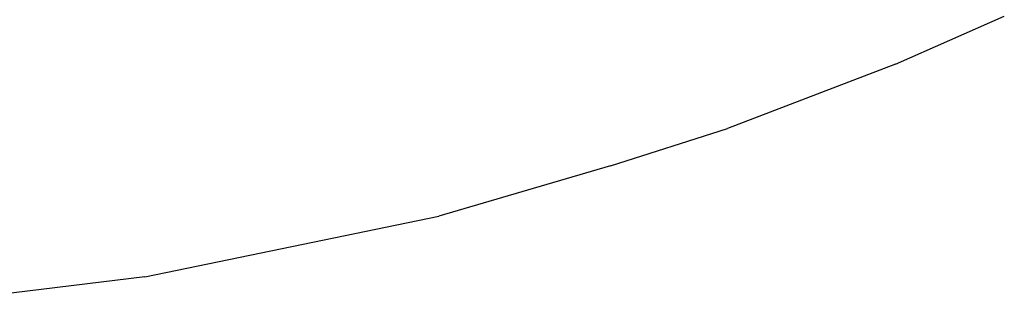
# Model space of a CAD drawing. Extents: x -17300 to -11339, y 1971 to 5059.
# Tile 14 of 81: x -14028 to -13993, y 2724 to 2734. Entities that reach past the tile are written whole.
import ezdxf

# ---------------------------------------------------------------- set-up
doc = ezdxf.new("R2010")
doc.units = 0
doc.header["$MEASUREMENT"] = 0
doc.layers.get('0').update_dxf_attribs({"linetype": 'CONTINUOUS'})
doc.layers.add('TANK-SLOPE', color=2, linetype='CONTINUOUS')

# ---------------------------------------------------------------- blocks, each defined once
blk = doc.blocks.new('5-6 TANKS')
for p, q in [((-165.06, -151.325), (-163.131, -150.475)), ((-165.06, -151.325), (-168.047, -152.469)), ((-170.124, -153.13), (-168.047, -152.469)), ((-170.124, -153.13), (-173.17, -154.023)), ((-178.388, -155.103), (-173.17, -154.023)), ((-178.388, -155.103), (-181.5, -155.484))]:
    blk.add_line(p, q)

msp = doc.modelspace()

# ---------------------------------------------------------------- block references
at = {"layer": 'TANK-SLOPE', "xscale": 2, "yscale": 2, "zscale": 2}
msp.add_blockref('5-6 TANKS', (-13667.091, 3035.433, 0), dxfattribs=at)

doc.saveas('drawing.dxf')
